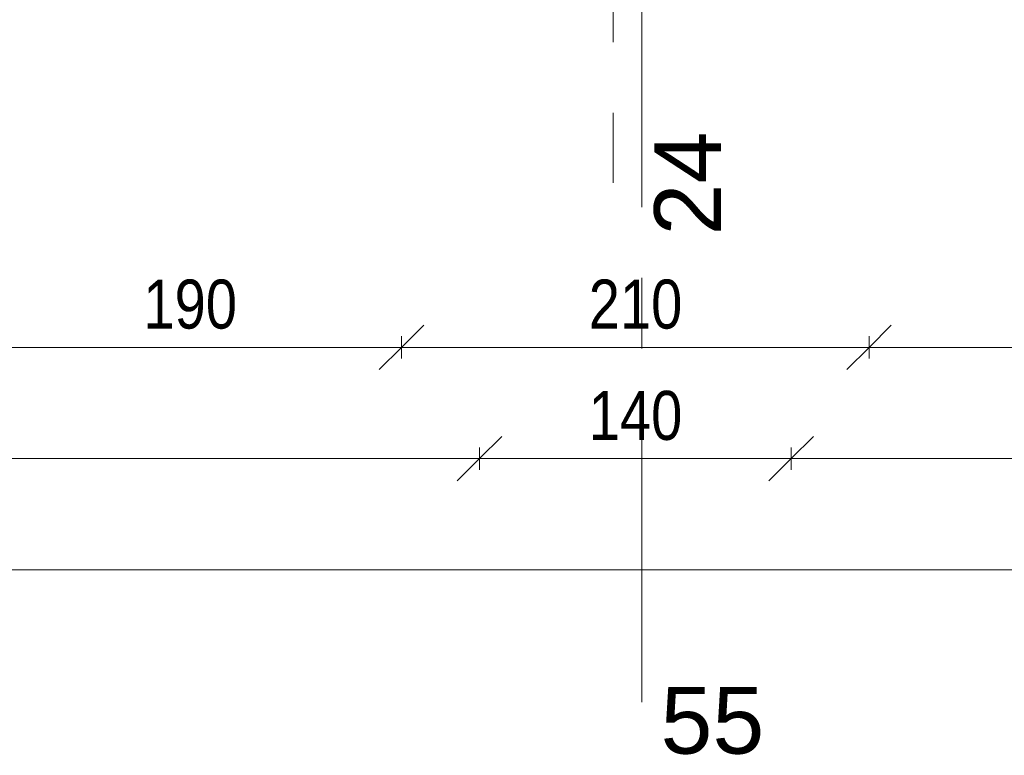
# Model space of a CAD drawing. Header units: centimetres. Extents: x -1743 to 21705, y -8842 to 3590.
# Tile 11 of 44: x 321 to 763, y -230 to 100. Entities that reach past the tile are written whole.
import ezdxf

# ---------------------------------------------------------------- set-up
doc = ezdxf.new("R2010")
doc.units = ezdxf.units.CM
doc.linetypes.add('Oś', pattern=[222.25, 127, -31.75, 31.75, -31.75])
for name, color, linetype, lineweight in [('A-ANNO-DIMS', 211, 'Continuous', 13), ('A-ANNO-DIMS-100', 211, 'Continuous', 13), ('S-GRID', 1, 'Continuous', 13), ('S-GRID-IDEN', 1, 'Continuous', 13)]:
    doc.layers.add(name, color=color, linetype=linetype, lineweight=lineweight)
doc.styles.add('Arial Narrow_2', font='ARIALN.TTF', dxfattribs={"height": 22})
doc.styles.add('Arial_1', font='arial.ttf', dxfattribs={"height": 30})
doc.dimstyles.new('Diagonal_1_100__0_1__1', dxfattribs={"dimscale": 30.48, "dimtxt": 22.515481, "dimasz": 0.656168, "dimexe": 0.164042, "dimexo": 0.0625, "dimgap": 0.065617, "dimtad": 1, "dimdec": 1, "dimrnd": 0.1, "dimdsep": 46, "dimtxsty": 'Arial Narrow_2', "dimblk1": 'OBLIQUE', "dimblk2": 'OBLIQUE', "dimsah": 1, "dimcen": 0.09, "dimazin": 0, "dimtfac": 1, "dimtdec": 4, "dimtix": 1, "dimtmove": 0, "dimatfit": 3, "dimfxl": 0.164042, "dimfxlon": 1, "dimtvp": 1, "dimtolj": 1, "dimtzin": 0, "dimarcsym": 2})

# ---------------------------------------------------------------- blocks, each defined once
blk = doc.blocks.new('Pawilon F_rvt-1-6_piętro IV __13_80 m_ - stan istniejący')
at = {"layer": 'S-GRID', "linetype": 'Oś'}
blk.add_line((600.38, -206.1), (600.38, 515.63), dxfattribs=at)
at = {"layer": 'S-GRID-IDEN', "insert": (632.03, -214.51), "char_height": 30, "width": 48.3, "attachment_point": 5, "line_spacing_factor": 0.936439, "style": 'Arial_1'}
blk.add_mtext('\\pxqc,t4.23333,8.46667,12.7,16.93333,21.16667,25.4,29.63333,33.86667,38.1,42.33333,46.56667,50.8,55.03333,59.26667,63.5,67.73333,71.96667,76.2,80.43333,84.66667,88.9,93.13333,97.36667,101.6,105.83333,110.06667,114.3,118.53333,122.76667,127,131.23333,135.46667;{55}', dxfattribs=at)
blk = doc.blocks.new('DIMBLOCK60-6_piętro IV __13_80 m_ - stan istniejący')
at = {"layer": 'A-ANNO-DIMS-100'}
for p, q in [((-1252.62, -146.77), (-1242.62, -136.77)), ((1227.38, -146.77), (1237.38, -136.77)), ((-1252.62, -141.77), (-1252.62, -151.77)), ((-1252.62, -146.77), (-1252.62, -141.77)), ((1227.38, -141.77), (1227.38, -151.77)), ((1227.38, -146.77), (1227.38, -141.77)), ((-1252.62, -146.77), (-1262.62, -156.77)), ((-1252.62, -146.77), (1227.38, -146.77)), ((1227.38, -146.77), (1217.38, -156.77))]:
    blk.add_line(p, q, dxfattribs=at)
at = {"layer": 'A-ANNO-DIMS-100', "color": 0, "insert": (-40.5, -116.33), "char_height": 22, "width": 66.9031, "attachment_point": 1, "line_spacing_factor": 0.974696, "style": 'Arial Narrow_2'}
blk.add_mtext('2480', dxfattribs=at)
blk = doc.blocks.new('_Oblique')
at = {"color": 0, "linetype": 'ByBlock', "lineweight": -2}
blk.add_line((-0.5, -0.5), (0.5, 0.5), dxfattribs=at)
blk = doc.blocks.new('DIMBLOCK81-6_piętro IV __13_80 m_ - stan istniejący')
at = {"layer": 'A-ANNO-DIMS-100'}
for p, q in [((702.38, -46.77), (712.38, -36.77)), ((892.38, -46.77), (902.38, -36.77)), ((702.38, -41.77), (702.38, -51.77)), ((702.38, -46.77), (702.38, -41.77)), ((892.38, -41.77), (892.38, -51.77)), ((892.38, -46.77), (892.38, -41.77)), ((702.38, -46.77), (692.38, -56.77)), ((892.38, -46.77), (702.38, -46.77)), ((892.38, -46.77), (882.38, -56.77))]:
    blk.add_line(p, q, dxfattribs=at)
at = {"layer": 'A-ANNO-DIMS-100', "color": 0, "insert": (776.47, -16.33), "char_height": 22, "width": 50.1774, "attachment_point": 1, "line_spacing_factor": 0.974696, "style": 'Arial Narrow_2'}
blk.add_mtext('190', dxfattribs=at)
blk = doc.blocks.new('DIMBLOCK82-6_piętro IV __13_80 m_ - stan istniejący')
at = {"layer": 'A-ANNO-DIMS-100'}
for p, q in [((492.38, -46.77), (502.38, -36.77)), ((702.38, -46.77), (712.38, -36.77)), ((492.38, -41.77), (492.38, -51.77)), ((492.38, -46.77), (492.38, -41.77)), ((702.38, -41.77), (702.38, -51.77)), ((702.38, -46.77), (702.38, -41.77)), ((492.38, -46.77), (482.38, -56.77)), ((702.38, -46.77), (492.38, -46.77)), ((702.38, -46.77), (692.38, -56.77))]:
    blk.add_line(p, q, dxfattribs=at)
at = {"layer": 'A-ANNO-DIMS-100', "color": 0, "insert": (576.47, -16.33), "char_height": 22, "width": 50.1774, "attachment_point": 1, "line_spacing_factor": 0.974696, "style": 'Arial Narrow_2'}
blk.add_mtext('210', dxfattribs=at)
blk = doc.blocks.new('DIMBLOCK83-6_piętro IV __13_80 m_ - stan istniejący')
at = {"layer": 'A-ANNO-DIMS-100'}
for p, q in [((302.38, -46.77), (312.38, -36.77)), ((492.38, -46.77), (502.38, -36.77)), ((302.38, -41.77), (302.38, -51.77)), ((302.38, -46.77), (302.38, -41.77)), ((492.38, -41.77), (492.38, -51.77)), ((492.38, -46.77), (492.38, -41.77)), ((302.38, -46.77), (292.38, -56.77)), ((492.38, -46.77), (302.38, -46.77)), ((492.38, -46.77), (482.38, -56.77))]:
    blk.add_line(p, q, dxfattribs=at)
at = {"layer": 'A-ANNO-DIMS-100', "color": 0, "insert": (376.47, -16.33), "char_height": 22, "width": 50.1774, "attachment_point": 1, "line_spacing_factor": 0.974696, "style": 'Arial Narrow_2'}
blk.add_mtext('190', dxfattribs=at)
blk = doc.blocks.new('DIMBLOCK95-6_piętro IV __13_80 m_ - stan istniejący')
at = {"layer": 'A-ANNO-DIMS-100'}
for p, q in [((667.38, -96.77), (677.38, -86.77)), ((1187.38, -96.77), (1197.38, -86.77)), ((667.38, -91.77), (667.38, -101.77)), ((667.38, -96.77), (667.38, -91.77)), ((1187.38, -91.77), (1187.38, -101.77)), ((1187.38, -96.77), (1187.38, -91.77)), ((667.38, -96.77), (657.38, -106.77)), ((1187.38, -96.77), (667.38, -96.77)), ((1187.38, -96.77), (1177.38, -106.77))]:
    blk.add_line(p, q, dxfattribs=at)
at = {"layer": 'A-ANNO-DIMS-100', "color": 0, "insert": (906.47, -66.33), "char_height": 22, "width": 50.1774, "attachment_point": 1, "line_spacing_factor": 0.974696, "style": 'Arial Narrow_2'}
blk.add_mtext('520', dxfattribs=at)
blk = doc.blocks.new('DIMBLOCK96-6_piętro IV __13_80 m_ - stan istniejący')
at = {"layer": 'A-ANNO-DIMS-100'}
for p, q in [((527.38, -96.77), (537.38, -86.77)), ((667.38, -96.77), (677.38, -86.77)), ((527.38, -91.77), (527.38, -101.77)), ((527.38, -96.77), (527.38, -91.77)), ((667.38, -91.77), (667.38, -101.77)), ((667.38, -96.77), (667.38, -91.77)), ((527.38, -96.77), (517.38, -106.77)), ((667.38, -96.77), (527.38, -96.77)), ((667.38, -96.77), (657.38, -106.77))]:
    blk.add_line(p, q, dxfattribs=at)
at = {"layer": 'A-ANNO-DIMS-100', "color": 0, "insert": (576.47, -66.33), "char_height": 22, "width": 50.1774, "attachment_point": 1, "line_spacing_factor": 0.974696, "style": 'Arial Narrow_2'}
blk.add_mtext('140', dxfattribs=at)
blk = doc.blocks.new('DIMBLOCK97-6_piętro IV __13_80 m_ - stan istniejący')
at = {"layer": 'A-ANNO-DIMS-100'}
for p, q in [((-552.62, -96.77), (-542.62, -86.77)), ((527.38, -96.77), (537.38, -86.77)), ((-552.62, -91.77), (-552.62, -101.77)), ((-552.62, -96.77), (-552.62, -91.77)), ((527.38, -91.77), (527.38, -101.77)), ((527.38, -96.77), (527.38, -91.77)), ((-552.62, -96.77), (-562.62, -106.77)), ((527.38, -96.77), (-552.62, -96.77)), ((527.38, -96.77), (517.38, -106.77))]:
    blk.add_line(p, q, dxfattribs=at)
at = {"layer": 'A-ANNO-DIMS-100', "color": 0, "insert": (-40.5, -66.33), "char_height": 22, "width": 66.9031, "attachment_point": 1, "line_spacing_factor": 0.974696, "style": 'Arial Narrow_2'}
blk.add_mtext('1080', dxfattribs=at)

msp = doc.modelspace()

# ---------------------------------------------------------------- linework, layer by layer
at = {"layer": 'S-GRID', "linetype": 'Oś'}
msp.add_line((587.38, 2884.27), (587.38, 27.13), dxfattribs=at)

# ---------------------------------------------------------------- block references
at = {"lineweight": 5}
msp.add_blockref('Pawilon F_rvt-1-6_piętro IV __13_80 m_ - stan istniejący', (0, 0), dxfattribs=at)

# ---------------------------------------------------------------- texts
at = {"layer": 'S-GRID-IDEN', "insert": (620.88, 26.79), "char_height": 30, "width": 48.3, "attachment_point": 5, "rotation": 90, "line_spacing_factor": 0.936439, "style": 'Arial_1'}
msp.add_mtext('\\pxqc,t4.23333,8.46667,12.7,16.93333,21.16667,25.4,29.63333,33.86667,38.1,42.33333,46.56667,50.8,55.03333,59.26667,63.5,67.73333,71.96667,76.2,80.43333,84.66667,88.9,93.13333,97.36667,101.6,105.83333,110.06667,114.3,118.53333,122.76667,127,131.23333,135.46667;{24}', dxfattribs=at)

# ---------------------------------------------------------------- dimensions: what is measured, and where the dimension line sits
at = {"layer": 'A-ANNO-DIMS'}
for base, p1, p2, override, picture, middle in [((302.38, -46.77), (492.38, -41.77), (302.38, -41.77), {"dimpost": '<>', "dimfxl": 190}, 'DIMBLOCK83-6_piętro IV __13_80 m_ - stan istniejący', (397.38, -33.53)), ((492.38, -46.77), (702.38, -41.77), (492.38, -41.77), {"dimpost": '<>', "dimfxl": 210}, 'DIMBLOCK82-6_piętro IV __13_80 m_ - stan istniejący', (597.38, -33.53)), ((702.38, -46.77), (892.38, -41.77), (702.38, -41.77), {"dimpost": '<>', "dimfxl": 190}, 'DIMBLOCK81-6_piętro IV __13_80 m_ - stan istniejący', (797.38, -33.53))]:
    dim = msp.add_linear_dim(base=base, p1=p1, p2=p2, angle=0, dimstyle='Diagonal_1_100__0_1__1', override=override, dxfattribs=at)
    dim.commit()
    dim.dimension.update_dxf_attribs({"geometry": picture, "text_midpoint": middle})
for base, p1, p2, override, picture, middle in [((-552.62, -96.77), (527.38, -91.77), (-552.62, -91.77), {"dimpost": '<>', "dimfxl": 1080}, 'DIMBLOCK97-6_piętro IV __13_80 m_ - stan istniejący', (-12.62, -83.53)), ((527.38, -96.77), (667.38, -91.77), (527.38, -91.77), {"dimpost": '<>', "dimfxl": 140}, 'DIMBLOCK96-6_piętro IV __13_80 m_ - stan istniejący', (597.38, -83.53)), ((667.38, -96.77), (1187.38, -91.77), (667.38, -91.77), {"dimpost": '<>', "dimfxl": 520}, 'DIMBLOCK95-6_piętro IV __13_80 m_ - stan istniejący', (927.38, -83.53)), ((1227.38, -146.77), (-1252.62, -141.77), (1227.38, -141.77), {"dimpost": '<>', "dimfxl": 2480}, 'DIMBLOCK60-6_piętro IV __13_80 m_ - stan istniejący', (-12.62, -133.53))]:
    dim = msp.add_linear_dim(base=base, p1=p1, p2=p2, dimstyle='Diagonal_1_100__0_1__1', override=override, dxfattribs=at)
    dim.commit()
    dim.dimension.update_dxf_attribs({"geometry": picture, "text_midpoint": middle})

doc.saveas('drawing.dxf')
